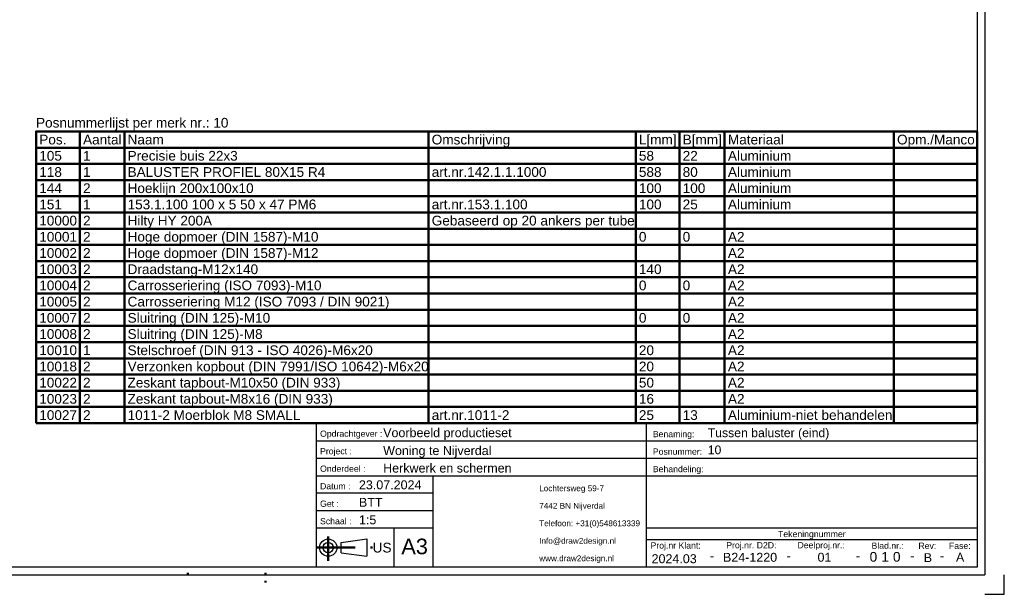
# Model space of a CAD drawing. Header units: millimetres. Extents: x -8 to 412, y -361 to -64.
# Tile 4 of 5: x 159 to 412, y -361 to -213. Entities that reach past the tile are written whole.
import ezdxf
from ezdxf.enums import TextEntityAlignment as Align

# ---------------------------------------------------------------- set-up
doc = ezdxf.new("R2010")
doc.units = ezdxf.units.MM
doc.linetypes.add('DOT', pattern=[2, 0.5, -1.5])
doc.linetypes.add('STRICHPUNKT2', pattern=[18.5, 10, -4, 0.5, -4])
doc.layers.get('0').update_dxf_attribs({"linetype": 'CONTINUOUS'})
doc.layers.add('LE_ALL', color=7, linetype='CONTINUOUS', lineweight=50)
doc.layers.add('TXT_ALL', color=7, linetype='CONTINUOUS')
doc.layers.add('TXT_YELLOW', color=2, linetype='CONTINUOUS')
doc.styles.add('ARIAL', font='arial.ttf')

# ---------------------------------------------------------------- blocks, each defined once
blk = doc.blocks.new('TFIELD_00005', base_point=(292.426373, -351.341438))
at = {"layer": 'TXT_YELLOW', "style": 'ARIAL'}
for s, p in [('Lochtersweg 59-7', (292.426373, -333.341438)), ('7442 BN Nijverdal', (292.426373, -337.841438)), ('Telefoon: +31(0)548613339', (292.426373, -342.341438)), ('Info@draw2design.nl', (292.426373, -346.841438)), ('www.draw2design.nl', (292.426373, -351.341438))]:
    blk.add_text(s, height=1.5, dxfattribs=at).set_placement(p, align=Align.MIDDLE_LEFT)
blk = doc.blocks.new('FLEX_00004', base_point=(305.237862, -353.591438))
blk.add_blockref('TFIELD_00005', (292.426373, -351.341438))
blk = doc.blocks.new('D2D_00003', base_point=(265.3, -351.74))
blk.add_blockref('FLEX_00004', (305.24, -353.59))
blk = doc.blocks.new('BOM-P10_00007', base_point=(162.99, -316.59))
at = {"layer": 'LE_ALL', "color": 8}
for p, q in [((174.26, -241.59), (174.26, -316.59)), ((185.71, -241.59), (185.71, -316.59)), ((263.94, -241.59), (263.94, -316.59)), ((317.23, -241.59), (317.23, -316.59)), ((328.49, -241.59), (328.49, -316.59)), ((340.12, -241.59), (340.12, -316.59)), ((383.62, -241.59), (383.62, -316.59)), ((162.99, -245.76), (405.05, -245.76)), ((162.99, -249.92), (405.05, -249.92)), ((162.99, -254.09), (405.05, -254.09)), ((162.99, -258.26), (405.05, -258.26)), ((162.99, -262.42), (405.05, -262.42)), ((162.99, -266.59), (405.05, -266.59)), ((162.99, -270.76), (405.05, -270.76)), ((162.99, -274.92), (405.05, -274.92)), ((162.99, -279.09), (405.05, -279.09)), ((162.99, -283.26), (405.05, -283.26)), ((162.99, -287.42), (405.05, -287.42)), ((162.99, -291.59), (405.05, -291.59)), ((162.99, -295.76), (405.05, -295.76)), ((162.99, -299.92), (405.05, -299.92)), ((162.99, -304.09), (405.05, -304.09)), ((162.99, -308.26), (405.05, -308.26)), ((162.99, -312.42), (405.05, -312.42))]:
    blk.add_line(p, q, dxfattribs=at)
blk.add_lwpolyline([(162.99, -316.59), (405.05, -316.59), (405.05, -241.59), (162.99, -241.59)], close=True, dxfattribs=at)
at = {"layer": 'TXT_YELLOW', "style": 'ARIAL'}
blk.add_text('Posnummerlijst per merk nr.: 10', height=2.5, dxfattribs=at).set_placement((162.99, -240.59))
for s, p in [('Pos.', (163.82, -243.67)), ('Aantal', (175.09, -243.67)), ('Naam', (186.54, -243.67)), ('Omschrijving', (264.77, -243.67)), ('L[mm]', (318.06, -243.67)), ('B[mm]', (329.32, -243.67)), ('Materiaal', (340.96, -243.67)), ('Opm./Manco', (384.46, -243.67)), ('105', (163.82, -247.84)), ('1', (175.09, -247.84)), ('Precisie buis 22x3', (186.54, -247.84)), ('58', (318.06, -247.84)), ('22', (329.32, -247.84)), ('Aluminium', (340.96, -247.84)), ('118', (163.82, -252.01)), ('BALUSTER PROFIEL 80X15 R4', (186.54, -252.01)), ('art.nr.142.1.1.1000', (264.77, -252.01)), ('588', (318.06, -252.01)), ('80', (329.32, -252.01)), ('Aluminium', (340.96, -252.01)), ('1', (175.09, -252.01)), ('144', (163.82, -256.17)), ('2', (175.09, -256.17)), ('Hoeklijn 200x100x10', (186.54, -256.17)), ('100', (318.06, -256.17)), ('100', (329.32, -256.17)), ('Aluminium', (340.96, -256.17)), ('151', (163.82, -260.34)), ('1', (175.09, -260.34)), ('153.1.100 100 x 5 50 x 47 PM6', (186.54, -260.34)), ('art.nr.153.1.100', (264.77, -260.34)), ('100', (318.06, -260.34)), ('25', (329.32, -260.34)), ('Aluminium', (340.96, -260.34)), ('10000', (163.82, -264.51)), ('2', (175.09, -264.51)), ('Hilty HY 200A', (186.54, -264.51)), ('Gebaseerd op 20 ankers per tube', (264.77, -264.51)), ('10001', (163.82, -268.67)), ('2', (175.09, -268.67)), ('Hoge dopmoer (DIN 1587)-M10', (186.54, -268.67)), ('0', (318.06, -268.67)), ('0', (329.32, -268.67)), ('A2', (340.96, -268.67)), ('10002', (163.82, -272.84)), ('2', (175.09, -272.84)), ('Hoge dopmoer (DIN 1587)-M12', (186.54, -272.84)), ('A2', (340.96, -272.84)), ('10003', (163.82, -277.01)), ('2', (175.09, -277.01)), ('Draadstang-M12x140', (186.54, -277.01)), ('140', (318.06, -277.01)), ('A2', (340.96, -277.01)), ('10004', (163.82, -281.17)), ('2', (175.09, -281.17)), ('Carrosseriering (ISO 7093)-M10', (186.54, -281.17)), ('0', (318.06, -281.17)), ('0', (329.32, -281.17)), ('A2', (340.96, -281.17)), ('10005', (163.82, -285.34)), ('2', (175.09, -285.34)), ('Carrosseriering M12 (ISO 7093 / DIN 9021)', (186.54, -285.34)), ('A2', (340.96, -285.34)), ('10007', (163.82, -289.51)), ('2', (175.09, -289.51)), ('Sluitring (DIN 125)-M10', (186.54, -289.51)), ('0', (318.06, -289.51)), ('0', (329.32, -289.51)), ('A2', (340.96, -289.51)), ('10008', (163.82, -293.67)), ('2', (175.09, -293.67)), ('Sluitring (DIN 125)-M8', (186.54, -293.67)), ('A2', (340.96, -293.67)), ('Stelschroef (DIN 913 - ISO 4026)-M6x20', (186.54, -297.84)), ('10010', (163.82, -297.84)), ('1', (175.09, -297.84)), ('20', (318.06, -297.84)), ('A2', (340.96, -297.84)), ('10018', (163.82, -302.01)), ('2', (175.09, -302.01)), ('Verzonken kopbout (DIN 7991/ISO 10642)-M6x20', (186.54, -302.01)), ('20', (318.06, -302.01)), ('A2', (340.96, -302.01)), ('10022', (163.82, -306.17)), ('2', (175.09, -306.17)), ('Zeskant tapbout-M10x50 (DIN 933)', (186.54, -306.17)), ('50', (318.06, -306.17)), ('A2', (340.96, -306.17)), ('Zeskant tapbout-M8x16 (DIN 933)', (186.54, -310.34)), ('10023', (163.82, -310.34)), ('2', (175.09, -310.34)), ('16', (318.06, -310.34)), ('A2', (340.96, -310.34)), ('10027', (163.82, -314.51)), ('2', (175.09, -314.51)), ('1011-2 Moerblok M8 SMALL', (186.54, -314.51)), ('art.nr.1011-2', (264.77, -314.51)), ('25', (318.06, -314.51)), ('13', (329.32, -314.51)), ('Aluminium-niet behandelen', (340.96, -314.51))]:
    blk.add_text(s, height=2.5, dxfattribs=at).set_placement(p, align=Align.MIDDLE_LEFT)
blk = doc.blocks.new('TFIELD_00009', base_point=(256.96, -348.28))
at = {"layer": 'TXT_YELLOW', "style": 'ARIAL'}
blk.add_text('A3', height=4, dxfattribs=at).set_placement((256.96, -348.28), align=Align.MIDDLE_LEFT)
blk = doc.blocks.new('FLEX_00008', base_point=(260.34, -348.28))
blk.add_blockref('TFIELD_00009', (256.96, -348.28))
blk = doc.blocks.new('TFIELD_00015', base_point=(249.58, -348.59))
at = {"layer": 'TXT_YELLOW', "style": 'ARIAL'}
blk.add_text('US', height=2.5, dxfattribs=at).set_placement((249.58, -348.59), align=Align.MIDDLE_LEFT)
blk = doc.blocks.new('FLEX_00014', base_point=(249.58, -348.59))
blk.add_blockref('TFIELD_00015', (249.58, -348.59))
blk = doc.blocks.new('US_00013', base_point=(239.49, -348.59))
blk.add_line((241.51, -349.92), (248.07, -350.81))
blk.add_lwpolyline([(241.51, -349.92), (241.51, -347.26), (248.07, -346.37), (248.07, -350.81)])
for radius in [2.22, 1.33]:
    blk.add_circle((238.15, -348.59), radius)
at = {"layer": 'LE_ALL', "color": 1, "linetype": 'STRICHPUNKT2'}
for p, q in [((238.15, -345.77), (238.15, -352)), ((235.05, -348.59), (249.92, -348.59))]:
    blk.add_line(p, q, dxfattribs=at)
blk.add_blockref('FLEX_00014', (249.58, -348.59))
blk = doc.blocks.new('SCHRIFE_00017', base_point=(246.05, -333.59))
for p, q in [((235.05, -316.59), (320.05, -316.59)), ((235.05, -316.59), (235.05, -353.59)), ((320.05, -316.59), (405.05, -316.59)), ((320.05, -353.59), (320.05, -316.59)), ((405.05, -316.59), (405.05, -353.59)), ((235.05, -321.09), (320.05, -321.09)), ((320.05, -321.09), (405.05, -321.09)), ((235.05, -325.59), (320.05, -325.59)), ((320.05, -325.59), (405.05, -325.59)), ((235.05, -330.09), (405.05, -330.09)), ((265.05, -330.09), (265.05, -353.59)), ((265.05, -334.59), (235.05, -334.59)), ((265.05, -339.09), (235.05, -339.09)), ((265.05, -343.59), (235.05, -343.59)), ((255.05, -343.59), (255.05, -353.59)), ((405.05, -343.59), (320.05, -343.59)), ((405.05, -346.59), (320.05, -346.59)), ((405.05, -353.59), (235.05, -353.59))]:
    blk.add_line(p, q)
at = {"layer": 'TXT_YELLOW', "style": 'ARIAL'}
for s, height, p in [('Voorbeeld productieset', 2.3, (252.28, -320.19)), ('Tussen baluster (eind)', 2.25, (335.77, -320.19)), ('Woning te Nijverdal', 2.3, (252.28, -324.79)), ('10', 2.25, (335.77, -324.58)), ('Herkwerk en schermen', 2.3, (252.28, -329.29)), ('23.07.2024', 2.3, (246.05, -333.59)), ('BTT', 2.3, (246.05, -338.09)), ('1:5', 2.3, (246.05, -342.59))]:
    blk.add_text(s, height=height, dxfattribs=at).set_placement(p)
for s, height, p in [('2024.03', 2.3, (327.13, -352.59)), ('-', 2.5, (336.88, -351.93)), ('B24-1220', 2.3, (346.65, -352.23)), ('-', 2.5, (356.62, -351.93)), ('01', 2.3, (365.79, -352.22)), ('-', 2.5, (374.45, -351.93)), ('-', 2.5, (388.39, -351.93)), ('B', 2.3, (392.39, -352.32)), ('-', 2.5, (396.04, -351.93)), ('A', 2.3, (400.69, -352.22))]:
    blk.add_text(s, height=height, dxfattribs=at).set_placement(p, align=Align.CENTER)
blk = doc.blocks.new('TFIELD_00021', base_point=(383.41, -350.96))
at = {"layer": 'TXT_ALL', "style": 'ARIAL'}
blk.add_text('0', height=2.5, dxfattribs=at).set_placement((383.41, -350.96), align=Align.MIDDLE_LEFT)
blk = doc.blocks.new('0_00020')
blk.add_blockref('TFIELD_00021', (383.41, -350.96))
blk = doc.blocks.new('TELLER1_00019')
blk.add_blockref('0_00020', (0, 0))
blk = doc.blocks.new('TFIELD_00024', base_point=(380.41, -350.96))
at = {"layer": 'TXT_ALL', "style": 'ARIAL'}
blk.add_text('1', height=2.5, dxfattribs=at).set_placement((380.41, -350.96), align=Align.MIDDLE_LEFT)
blk = doc.blocks.new('1_00023')
blk.add_blockref('TFIELD_00024', (380.41, -350.96))
blk = doc.blocks.new('TELLER2_00022')
blk.add_blockref('1_00023', (0, 0))
blk = doc.blocks.new('TFIELD_00027', base_point=(377.41, -350.96))
at = {"layer": 'TXT_ALL', "style": 'ARIAL'}
blk.add_text('0', height=2.5, dxfattribs=at).set_placement((377.41, -350.96), align=Align.MIDDLE_LEFT)
blk = doc.blocks.new('0_00026')
blk.add_blockref('TFIELD_00027', (377.41, -350.96))
blk = doc.blocks.new('TELLER3_00025')
blk.add_blockref('0_00026', (0, 0))
blk = doc.blocks.new('NL_00028', base_point=(236.05, -320.09))
at = {"layer": 'TXT_ALL', "color": 1, "style": 'ARIAL'}
blk.add_text('Tekeningnummer', height=1.6, dxfattribs=at).set_placement((362.55, -345.09), align=Align.MIDDLE_CENTER)
at = {"layer": 'TXT_YELLOW', "style": 'ARIAL'}
for s, p in [('Opdrachtgever :', (236.05, -320.09)), ('Benaming:', (321.65, -320.19)), ('Project :', (236.05, -324.59)), ('Posnummer:', (321.65, -324.69)), ('Onderdeel :', (236.05, -329.09)), ('Behandeling:', (321.65, -329.19)), ('Datum :', (236.05, -333.59)), ('Get :', (236.05, -338.09)), ('Schaal :', (236.05, -342.59)), ('Proj.nr Klant:', (321.05, -348.84)), ('Proj.nr. D2D:', (340.53, -348.77)), ('Deelproj.nr.:', (358.86, -348.76)), ('Blad.nr.:', (377.89, -348.88)), ('Rev:', (389.96, -348.92)), ('Fase:', (397.8, -348.92))]:
    blk.add_text(s, height=1.6, dxfattribs=at).set_placement(p)
blk = doc.blocks.new('SCHRIFE_00016')
for name, p in [('SCHRIFE_00017', (246.05, -333.59)), ('NL_00028', (236.05, -320.09)), ('TELLER3_00025', (0, 0)), ('TELLER2_00022', (0, 0)), ('TELLER1_00019', (0, 0))]:
    blk.add_blockref(name, p)
blk = doc.blocks.new('DINA3_00002', base_point=(405.05, -353.59))
for p, q in [((405.05, -70.59), (405.05, -353.59)), ((407.05, -68.59), (407.05, -355.59)), ((405.05, -255.04), (405.05, -270.72)), ((405.05, -353.59), (-0.95, -353.59)), ((-2.95, -355.59), (407.05, -355.59))]:
    blk.add_line(p, q)
blk.add_lwpolyline([(407.05, -360.59), (412.05, -360.59), (412.05, -355.59)])
at = {"layer": 'LE_ALL', "linetype": 'DOT'}
for p, q in [((202.05, -355.59), (202.05, -353.59)), ((222.05, -357.59), (222.05, -353.59))]:
    blk.add_line(p, q, dxfattribs=at)
for name, p in [('BOM-P10_00007', (162.99, -316.59)), ('SCHRIFE_00016', (0, 0)), ('D2D_00003', (265.3, -351.74)), ('US_00013', (239.49, -348.59)), ('FLEX_00008', (260.34, -348.28))]:
    blk.add_blockref(name, p)
blk = doc.blocks.new('_ZBL0011_00001')
blk.add_blockref('DINA3_00002', (405.05, -353.59))

msp = doc.modelspace()

# ---------------------------------------------------------------- block references
msp.add_blockref('_ZBL0011_00001', (0, 0))

doc.saveas('drawing.dxf')
